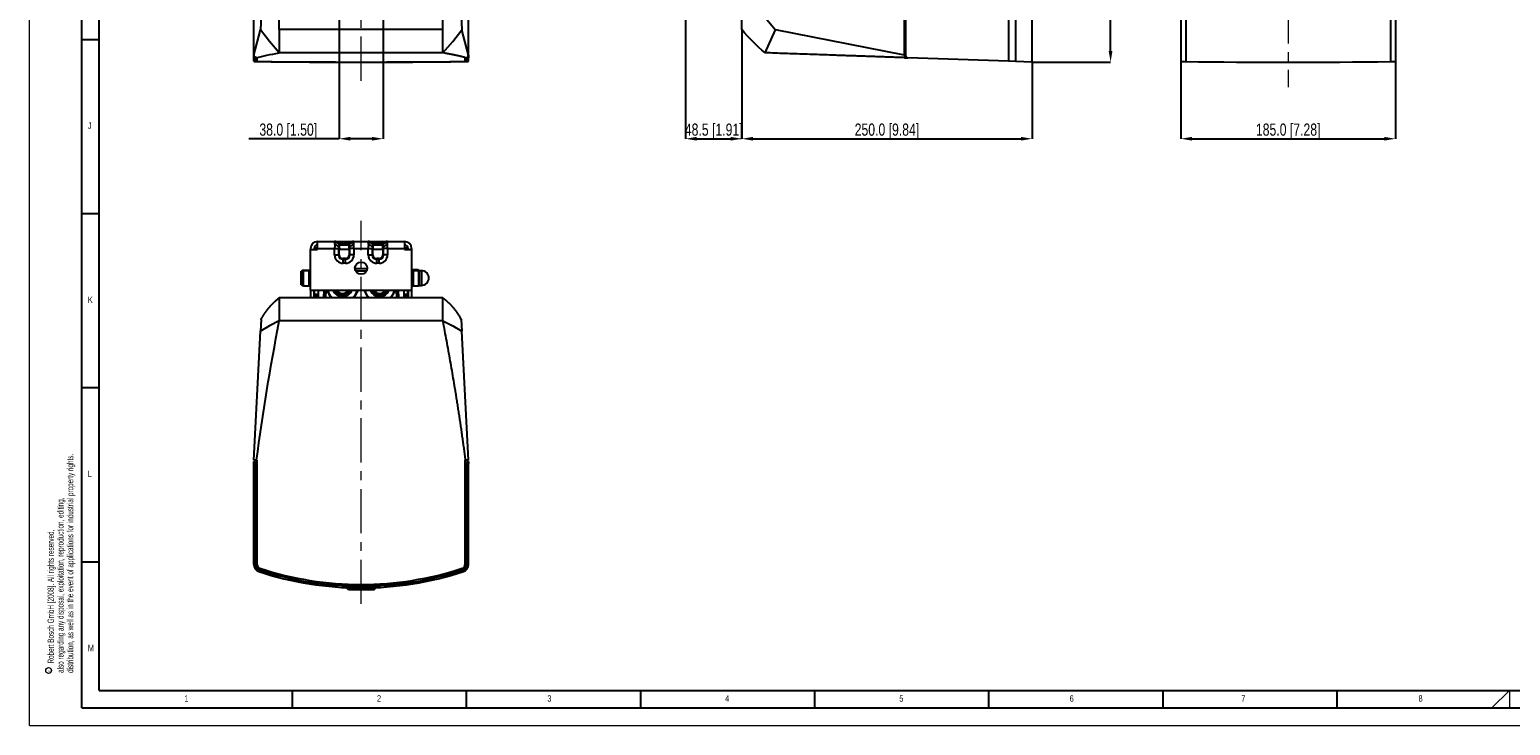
# Model space of a CAD drawing. Header units: millimetres. Extents: x 0 to 1737, y 0 to 594.
# Tile 18 of 45: x 896 to 1321, y 0 to 200. Entities that reach past the tile are written whole.
import ezdxf

# ---------------------------------------------------------------- set-up
doc = ezdxf.new("R2010")
doc.units = ezdxf.units.MM
doc.header["$PDSIZE"] = -1
doc.linetypes.add('CENTERX2', pattern=[20.32, 12.7, -2.54, 2.54, -2.54])
doc.layers.add('FORMAT', color=7, linetype='Continuous')
doc.layers.add('SLD-0', color=7, linetype='Continuous')
doc.styles.add('SLDTEXTSTYLE0', font='TXT', dxfattribs={"width": 0.75})
doc.styles.add('SLDTEXTSTYLE1', font='TXT', dxfattribs={"width": 0.605})
doc.dimstyles.new('SLDDIMSTYLE1', dxfattribs={"dimtxt": 3.5, "dimasz": 3.2, "dimexe": 0, "dimexo": 0.0625, "dimgap": 0.875, "dimtad": 1, "dimdec": 1, "dimlfac": 3, "dimrnd": 1e-09, "dimzin": 4, "dimdsep": 46, "dimtxsty": 'SLDTEXTSTYLE0', "dimsah": 1, "dimcen": 0.09, "dimadec": 0, "dimazin": 1, "dimtfac": 1, "dimtdec": 1, "dimtofl": 0, "dimtmove": 0, "dimatfit": 3, "dimfxl": 1, "dimfrac": 2, "dimtolj": 1, "dimtzin": 12, "dimarcsym": 0})
doc.dimstyles.new('SLDDIMSTYLE2', dxfattribs={"dimtxt": 3.5, "dimasz": 3.2, "dimexe": 0, "dimexo": 0.0625, "dimgap": 0.875, "dimtad": 1, "dimdec": 1, "dimlfac": 3, "dimrnd": 1e-09, "dimzin": 12, "dimdsep": 46, "dimtxsty": 'SLDTEXTSTYLE0', "dimsah": 1, "dimcen": 0.09, "dimadec": 0, "dimazin": 3, "dimtfac": 1, "dimtdec": 1, "dimtmove": 0, "dimatfit": 0, "dimfxl": 1, "dimfrac": 2, "dimtolj": 1, "dimtzin": 12, "dimarcsym": 0})

# ---------------------------------------------------------------- blocks, each defined once
blk = doc.blocks.new('SW_NOTE_0_3')
at = {"color": 0, "linetype": 'Continuous', "lineweight": 0}
blk.add_circle((-1.05, 0.4), 0.835, dxfattribs=at)
at = {"color": 0, "linetype": 'Continuous', "lineweight": 0, "insert": (-1.29, 0), "char_height": 1, "attachment_point": 1, "rotation": 90, "style": 'SLDTEXTSTYLE1'}
blk.add_mtext('c', dxfattribs=at)
blk = doc.blocks.new('*D105')
at = {"layer": 'Defpoints', "color": 0, "transparency": 16777216}
for p in [(1226.62, 190.73), (1288.29, 190.73), (1288.29, 168.49)]:
    blk.add_point(p, dxfattribs=at)
at = {"layer": 'SLD-0', "color": 0, "lineweight": -2, "transparency": 16777216}
for p, q in [((1226.62, 190.67), (1226.62, 168.49)), ((1288.29, 190.67), (1288.29, 168.49)), ((1229.82, 168.49), (1285.09, 168.49))]:
    blk.add_line(p, q, dxfattribs=at)
at = {"layer": 'SLD-0', "color": 0, "transparency": 16777216}
for points in [[(1229.82, 169.03), (1229.82, 167.96), (1226.62, 168.49)], [(1285.09, 169.03), (1285.09, 167.96), (1288.29, 168.49)]]:
    blk.add_solid(points, dxfattribs=at)
at = {"layer": 'SLD-0', "color": 0, "transparency": 16777216, "insert": (1257.46, 172.87), "char_height": 3.5, "attachment_point": 2, "style": 'SLDTEXTSTYLE0'}
blk.add_mtext('\\A1;185.0 [7.28]', dxfattribs=at)
blk = doc.blocks.new('*D108')
at = {"layer": 'Defpoints', "color": 0, "transparency": 16777216}
for p in [(1084.4, 208.89), (1100.56, 199.84), (1100.56, 168.49)]:
    blk.add_point(p, dxfattribs=at)
at = {"layer": 'SLD-0', "color": 0, "lineweight": -2, "transparency": 16777216}
for p, q in [((1084.4, 208.83), (1084.4, 168.49)), ((1100.56, 199.78), (1100.56, 168.49)), ((1087.6, 168.49), (1097.36, 168.49))]:
    blk.add_line(p, q, dxfattribs=at)
at = {"layer": 'SLD-0', "color": 0, "transparency": 16777216}
for points in [[(1087.6, 169.03), (1087.6, 167.96), (1084.4, 168.49)], [(1097.36, 169.03), (1097.36, 167.96), (1100.56, 168.49)]]:
    blk.add_solid(points, dxfattribs=at)
at = {"layer": 'SLD-0', "color": 0, "transparency": 16777216, "insert": (1092.48, 172.87), "char_height": 3.5, "attachment_point": 2, "style": 'SLDTEXTSTYLE0'}
blk.add_mtext('\\A1;48.5 [1.91]', dxfattribs=at)
blk = doc.blocks.new('*D109')
at = {"layer": 'Defpoints', "color": 0, "transparency": 16777216}
for p in [(1100.56, 199.84), (1183.89, 190.49), (1183.89, 168.49)]:
    blk.add_point(p, dxfattribs=at)
at = {"layer": 'SLD-0', "color": 0, "lineweight": -2, "transparency": 16777216}
for p, q in [((1100.56, 199.78), (1100.56, 168.49)), ((1183.89, 190.43), (1183.89, 168.49)), ((1103.76, 168.49), (1180.69, 168.49))]:
    blk.add_line(p, q, dxfattribs=at)
at = {"layer": 'SLD-0', "color": 0, "transparency": 16777216}
for points in [[(1103.76, 169.03), (1103.76, 167.96), (1100.56, 168.49)], [(1180.69, 169.03), (1180.69, 167.96), (1183.89, 168.49)]]:
    blk.add_solid(points, dxfattribs=at)
at = {"layer": 'SLD-0', "color": 0, "transparency": 16777216, "insert": (1142.23, 172.87), "char_height": 3.5, "attachment_point": 2, "style": 'SLDTEXTSTYLE0'}
blk.add_mtext('\\A1;250.0 [9.84]', dxfattribs=at)
blk = doc.blocks.new('*D112')
at = {"layer": 'Defpoints', "color": 0, "transparency": 16777216}
for p in [(1183.89, 507.16), (1206.45, 507.16), (1183.89, 190.49)]:
    blk.add_point(p, dxfattribs=at)
at = {"layer": 'SLD-0', "color": 0, "lineweight": -2, "transparency": 16777216}
for p, q in [((1183.96, 507.16), (1206.45, 507.16)), ((1206.45, 193.69), (1206.45, 503.96)), ((1183.96, 190.49), (1206.45, 190.49))]:
    blk.add_line(p, q, dxfattribs=at)
at = {"layer": 'SLD-0', "color": 0, "transparency": 16777216}
for points in [[(1205.91, 503.96), (1206.98, 503.96), (1206.45, 507.16)], [(1205.91, 193.69), (1206.98, 193.69), (1206.45, 190.49)]]:
    blk.add_solid(points, dxfattribs=at)
at = {"layer": 'SLD-0', "color": 0, "transparency": 16777216, "insert": (1202.07, 348.83), "char_height": 3.5, "attachment_point": 2, "rotation": 90, "style": 'SLDTEXTSTYLE0'}
blk.add_mtext('\\A1;950.0 [37.40]', dxfattribs=at)
blk = doc.blocks.new('*D91')
at = {"layer": 'Defpoints', "color": 0, "transparency": 16777216}
for p in [(984.88, 214.3), (997.54, 214.23), (997.54, 168.49)]:
    blk.add_point(p, dxfattribs=at)
at = {"layer": 'SLD-0', "color": 0, "lineweight": -2, "transparency": 16777216}
for p, q in [((984.88, 214.24), (984.88, 168.49)), ((997.54, 214.16), (997.54, 168.49)), ((984.88, 168.49), (958.93, 168.49)), ((994.34, 168.49), (988.08, 168.49))]:
    blk.add_line(p, q, dxfattribs=at)
at = {"layer": 'SLD-0', "color": 0, "transparency": 16777216}
for points in [[(988.08, 169.03), (988.08, 167.96), (984.88, 168.49)], [(994.34, 169.03), (994.34, 167.96), (997.54, 168.49)]]:
    blk.add_solid(points, dxfattribs=at)
at = {"layer": 'SLD-0', "color": 0, "transparency": 16777216, "insert": (970.3, 172.87), "char_height": 3.5, "attachment_point": 2, "style": 'SLDTEXTSTYLE0'}
blk.add_mtext('\\A1;38.0 [1.50]', dxfattribs=at)

msp = doc.modelspace()

# ---------------------------------------------------------------- linework, layer by layer
at = {"color": 7, "linetype": 'Continuous', "lineweight": 18}
for p, q in [((896.019904, 0.00001), (896.019904, 594.00001)), ((1315.986709, 5.00001), (1321.019899, 10.00001)), ((1321.019899, 10.00001), (1321.019899, 5.00001)), ((896.019904, 0.00001), (1737.019904, 0.00001))]:
    msp.add_line(p, q, dxfattribs=at)
at = {"color": 7, "linetype": 'Continuous', "lineweight": 25}
for p, q in [((1177.166401, 506.926668), (1177.166401, 190.729911)), ((1179.17664, 506.996867), (1179.17664, 190.659711)), ((1226.623641, 506.926668), (1226.623641, 190.729911)), ((1228.077576, 506.996867), (1228.077576, 190.659711)), ((1286.836374, 506.996867), (1286.836374, 190.659711)), ((1288.290308, 506.926668), (1288.290308, 190.729911)), ((960.37815, 192.517051), (960.37815, 505.139528)), ((1022.044817, 192.517051), (1022.044817, 505.139528)), ((1147.227958, 192.517051), (1147.227958, 505.139528)), ((1147.561292, 505.249042), (1147.561292, 192.407536)), ((967.711483, 199.838881), (967.711483, 497.817697)), ((1014.711483, 199.838881), (1014.711483, 497.817697)), ((1100.561292, 199.838881), (1100.561292, 497.817697)), ((1183.894625, 190.494956), (1183.894625, 215.694956)), ((962.498242, 203.854727), (962.319472, 199.783914)), ((1019.924724, 203.854727), (1020.103494, 199.783914)), ((1106.774191, 203.854727), (1110.185327, 199.783914)), ((960.37815, 192.517051), (962.319472, 199.783914)), ((1014.711483, 199.838881), (967.711483, 199.838881)), ((1022.044817, 192.517051), (1020.103494, 199.783914)), ((1107.227958, 193.172215), (1110.185327, 199.783914)), ((1147.227958, 192.517051), (1110.185327, 199.783914)), ((960.37815, 192.517051), (960.37815, 192.407536)), ((960.37815, 191.741276), (960.37815, 192.407536)), ((960.87815, 191.741276), (960.37815, 191.741276)), ((960.37815, 190.729911), (960.37815, 191.741276)), ((960.87815, 191.824748), (960.87815, 191.741276)), ((960.87815, 191.741276), (960.87815, 190.729911)), ((961.37815, 191.775384), (961.17815, 191.775384)), ((961.37815, 190.728992), (961.37815, 191.775384)), ((1014.711483, 193.172215), (967.711483, 193.172215)), ((1021.044817, 191.775384), (1021.044817, 190.728992)), ((1021.244817, 191.775384), (1021.044817, 191.775384)), ((1021.544817, 191.741276), (1021.544817, 191.828029)), ((1022.044817, 191.741276), (1021.544817, 191.741276)), ((1021.544817, 190.729911), (1021.544817, 191.741276)), ((1022.044817, 192.517051), (1022.044817, 192.407536)), ((1022.044817, 192.407536), (1022.044817, 191.741276)), ((1022.044817, 190.729911), (1022.044817, 191.741276)), ((1147.561292, 193.431426), (1147.227958, 193.443067)), ((1147.227958, 192.517051), (1147.227958, 191.775384)), ((1147.227958, 191.775384), (1148.204692, 191.741276)), ((1177.166401, 190.729911), (1148.204692, 191.741276)), ((961.988635, 190.694233), (961.988635, 190.676294)), ((1020.434331, 190.694233), (1020.434331, 190.676294)), ((1179.17664, 190.659711), (1177.166401, 190.729911)), ((1183.894625, 190.494956), (1179.17664, 190.659711)), ((976.711483, 136.981257), (976.711483, 136.647923)), ((976.711483, 124.981257), (976.711483, 136.647923)), ((976.711483, 136.647923), (978.711483, 136.647923)), ((977.711483, 136.981257), (977.711483, 136.647923)), ((977.87815, 137.149723), (978.711483, 137.149723)), ((977.87815, 136.661568), (977.87815, 137.149723)), ((977.87815, 136.661568), (977.87815, 136.647923)), ((978.711483, 136.661568), (977.87815, 136.661568)), ((978.711483, 136.981257), (978.711483, 138.981257)), ((978.711483, 138.981257), (983.608349, 138.981257)), ((978.711483, 136.981257), (978.711483, 136.647923)), ((978.711483, 136.981257), (983.608349, 136.981257)), ((983.677258, 138.623198), (983.608349, 138.981257)), ((983.608349, 138.981257), (986.044817, 138.981257)), ((983.608349, 135.147923), (983.608349, 136.981257)), ((983.608349, 136.981257), (984.76305, 136.981257)), ((984.76305, 138.31459), (984.831958, 138.195237)), ((986.044817, 138.31459), (984.76305, 138.31459)), ((984.76305, 136.981257), (984.76305, 135.147923)), ((984.831958, 138.195237), (984.996449, 137.910331)), ((984.996449, 137.076998), (984.831958, 137.361904)), ((984.9555, 137.981257), (987.8008, 137.981257)), ((984.9555, 135.147923), (984.9555, 136.647923)), ((987.8008, 136.647923), (984.9555, 136.647923)), ((986.044817, 138.31459), (986.044817, 138.981257)), ((986.044817, 138.981257), (986.711483, 138.981257)), ((986.044817, 137.981257), (986.044817, 138.31459)), ((986.711483, 138.31459), (986.044817, 138.31459)), ((986.711483, 138.31459), (986.711483, 138.981257)), ((986.711483, 138.981257), (989.14795, 138.981257)), ((987.99325, 138.31459), (986.711483, 138.31459)), ((986.711483, 137.981257), (986.711483, 138.31459)), ((987.759851, 137.910331), (987.924341, 138.195237)), ((987.924341, 137.361904), (987.759851, 137.076998)), ((987.8008, 136.647923), (987.8008, 135.147923)), ((987.924341, 138.195237), (987.99325, 138.31459)), ((989.14795, 136.981257), (987.99325, 136.981257)), ((987.99325, 135.147923), (987.99325, 136.981257)), ((989.14795, 138.981257), (989.079042, 138.623198)), ((989.14795, 138.981257), (993.275016, 138.981257)), ((989.14795, 136.981257), (989.14795, 135.147923)), ((989.14795, 136.981257), (993.275016, 136.981257)), ((993.343925, 138.623198), (993.275016, 138.981257)), ((993.275016, 138.981257), (995.711483, 138.981257)), ((993.275016, 135.147923), (993.275016, 136.981257)), ((993.275016, 136.981257), (994.429717, 136.981257)), ((994.429717, 138.31459), (994.498625, 138.195237)), ((995.711483, 138.31459), (994.429717, 138.31459)), ((994.429717, 136.981257), (994.429717, 135.147923)), ((994.498625, 138.195237), (994.663116, 137.910331)), ((994.663116, 137.076998), (994.498625, 137.361904)), ((994.622167, 137.981257), (997.467466, 137.981257)), ((994.622167, 135.147923), (994.622167, 136.647923)), ((997.467466, 136.647923), (994.622167, 136.647923)), ((995.711483, 138.31459), (995.711483, 138.981257)), ((995.711483, 138.981257), (996.37815, 138.981257)), ((995.711483, 137.981257), (995.711483, 138.31459)), ((996.37815, 138.31459), (995.711483, 138.31459)), ((996.37815, 138.31459), (996.37815, 138.981257)), ((996.37815, 138.981257), (998.814617, 138.981257)), ((996.37815, 137.981257), (996.37815, 138.31459)), ((997.659916, 138.31459), (996.37815, 138.31459)), ((997.426517, 137.910331), (997.591008, 138.195237)), ((997.591008, 137.361904), (997.426517, 137.076998)), ((997.467466, 136.647923), (997.467466, 135.147923)), ((997.591008, 138.195237), (997.659916, 138.31459)), ((998.814617, 136.981257), (997.659916, 136.981257)), ((997.659916, 135.147923), (997.659916, 136.981257)), ((998.814617, 138.981257), (998.745708, 138.623198)), ((998.814617, 138.981257), (1003.711483, 138.981257)), ((998.814617, 136.981257), (998.814617, 135.147923)), ((998.814617, 136.981257), (1003.711483, 136.981257)), ((1003.711483, 138.981257), (1003.711483, 136.981257)), ((1003.711483, 137.149723), (1004.544817, 137.149723)), ((1003.711483, 136.981257), (1003.711483, 136.647923)), ((1004.544817, 136.661568), (1003.711483, 136.661568)), ((1003.711483, 136.647923), (1005.711483, 136.647923)), ((1004.544817, 137.149723), (1004.544817, 136.661568)), ((1004.544817, 136.647923), (1004.544817, 136.661568)), ((1004.711483, 136.981257), (1004.711483, 136.647923)), ((1005.711483, 136.981257), (1005.711483, 136.647923)), ((1005.711483, 136.647923), (1005.711483, 124.981257)), ((983.608349, 135.147923), (984.76305, 135.147923)), ((984.9555, 135.147923), (984.76305, 135.147923)), ((986.044817, 134.058607), (986.044817, 133.866157)), ((986.711483, 134.058607), (986.044817, 134.058607)), ((986.044817, 132.711456), (986.044817, 133.866157)), ((986.044817, 133.866157), (986.711483, 133.866157)), ((986.711483, 132.711456), (986.044817, 132.711456)), ((986.711483, 134.058607), (986.711483, 133.866157)), ((986.711483, 132.711456), (986.711483, 133.866157)), ((987.8008, 135.147923), (987.99325, 135.147923)), ((989.14795, 135.147923), (987.99325, 135.147923)), ((993.275016, 135.147923), (994.429717, 135.147923)), ((994.622167, 135.147923), (994.429717, 135.147923)), ((995.711483, 134.058607), (995.711483, 133.866157)), ((996.37815, 134.058607), (995.711483, 134.058607)), ((995.711483, 132.711456), (995.711483, 133.866157)), ((995.711483, 133.866157), (996.37815, 133.866157)), ((996.37815, 132.711456), (995.711483, 132.711456)), ((996.37815, 134.058607), (996.37815, 133.866157)), ((996.37815, 132.711456), (996.37815, 133.866157)), ((997.467466, 135.147923), (997.659916, 135.147923)), ((998.814617, 135.147923), (997.659916, 135.147923)), ((974.261483, 130.647923), (974.044817, 130.431257)), ((974.044817, 126.531257), (974.044817, 130.431257)), ((976.60315, 130.647923), (974.261483, 130.647923)), ((974.261483, 130.647923), (974.261483, 126.31459)), ((974.701017, 130.583057), (974.544817, 130.426857)), ((974.544817, 126.774452), (974.544817, 130.426857)), ((976.29815, 130.583057), (974.701017, 130.583057)), ((974.701017, 126.646885), (974.701017, 130.583057)), ((976.37815, 130.503057), (976.29815, 130.583057)), ((976.29815, 126.646885), (976.29815, 130.583057)), ((976.37815, 126.71222), (976.37815, 130.503057)), ((976.615217, 129.68199), (976.585583, 129.68199)), ((976.585583, 127.382781), (976.585583, 129.68199)), ((976.711483, 130.53959), (976.60315, 130.647923)), ((976.60315, 129.68199), (976.60315, 130.647923)), ((976.711483, 129.737569), (976.615217, 129.68199)), ((976.615217, 127.382781), (976.615217, 129.68199)), ((992.713394, 130.41639), (989.709572, 130.41639)), ((1005.754448, 130.690888), (1005.711483, 130.647923)), ((1005.711483, 129.91175), (1005.741775, 129.756789)), ((1005.80775, 129.68199), (1005.711483, 129.737569)), ((1005.837383, 129.68199), (1005.80775, 129.68199)), ((1005.80775, 129.68199), (1005.80775, 129.588331)), ((1005.80775, 129.588331), (1005.80775, 127.15079)), ((1005.837383, 129.68199), (1005.837383, 129.588331)), ((1005.837383, 129.588331), (1005.837383, 127.15079)), ((1006.124817, 130.583057), (1006.044817, 130.503057)), ((1006.044817, 130.503057), (1006.044817, 130.348636)), ((1006.044817, 130.348636), (1006.044817, 126.329723)), ((1007.542965, 130.851277), (1006.046668, 130.851277)), ((1007.72195, 130.583057), (1006.124817, 130.583057)), ((1006.124817, 130.583057), (1006.124817, 130.422715)), ((1006.124817, 130.422715), (1006.124817, 126.249723)), ((1007.542965, 130.851277), (1007.712576, 130.543289)), ((1007.87815, 130.426857), (1007.72195, 130.583057)), ((1007.72195, 130.583057), (1007.72195, 130.422715)), ((1007.72195, 130.422715), (1007.72195, 126.249723)), ((1007.87815, 130.647923), (1007.835185, 130.690888)), ((1007.87815, 130.647923), (1007.87815, 130.426857)), ((1008.544817, 130.584985), (1007.87815, 130.584985)), ((1007.87815, 130.426857), (1007.87815, 130.278075)), ((1007.87815, 130.278075), (1007.87815, 126.405923)), ((1008.544817, 130.584985), (1008.544817, 126.377528)), ((974.044817, 126.531257), (974.261483, 126.31459)), ((974.261483, 126.31459), (974.63615, 126.31459)), ((974.544817, 126.405923), (974.544817, 126.774452)), ((974.544817, 126.405923), (974.701017, 126.249723)), ((974.701017, 126.249723), (974.701017, 126.646885)), ((974.701017, 126.249723), (976.29815, 126.249723)), ((976.29815, 126.249723), (976.29815, 126.646885)), ((976.29815, 126.249723), (976.37815, 126.329723)), ((976.363017, 126.31459), (976.60315, 126.31459)), ((976.37815, 126.329723), (976.37815, 126.71222)), ((976.585583, 127.15079), (976.585583, 127.382781)), ((976.585583, 127.15079), (976.615217, 127.15079)), ((976.60315, 126.31459), (976.60315, 127.15079)), ((976.60315, 126.31459), (976.711483, 126.422923)), ((976.615217, 127.15079), (976.615217, 127.382781)), ((976.615217, 127.15079), (976.711483, 127.09521)), ((976.711483, 124.981257), (1005.711483, 124.981257)), ((976.711483, 124.981257), (976.711483, 122.81639)), ((977.711483, 122.81639), (977.711483, 124.981257)), ((977.87815, 123.783225), (977.87815, 124.981257)), ((978.87815, 123.783225), (977.87815, 123.783225)), ((977.87815, 123.278319), (977.87815, 123.783225)), ((978.87815, 124.981257), (978.87815, 123.783225)), ((978.87815, 123.783225), (978.87815, 123.278319)), ((980.473522, 122.81639), (980.586978, 124.981257)), ((981.086293, 124.981257), (980.972837, 122.81639)), ((1001.45013, 122.81639), (1001.336674, 124.981257)), ((1001.835988, 124.981257), (1001.949444, 122.81639)), ((1003.544817, 123.783225), (1003.544817, 124.981257)), ((1004.544817, 123.783225), (1003.544817, 123.783225)), ((1003.544817, 123.278319), (1003.544817, 123.783225)), ((1004.544817, 124.981257), (1004.544817, 123.783225)), ((1004.544817, 123.278319), (1004.544817, 123.783225)), ((1004.711483, 124.981257), (1004.711483, 122.81639)), ((1005.711483, 127.09521), (1005.80775, 127.15079)), ((1005.711483, 126.31459), (1005.754448, 126.271625)), ((1005.711483, 124.981257), (1005.711483, 122.81639)), ((1005.80775, 127.15079), (1005.837383, 127.15079)), ((1005.815567, 127.15079), (1006.046668, 126.602203)), ((1006.044817, 126.329723), (1006.124817, 126.249723)), ((1007.542965, 126.111236), (1006.046668, 126.111236)), ((1006.124817, 126.249723), (1007.72195, 126.249723)), ((1007.732891, 126.198437), (1007.542965, 126.111236)), ((1007.72195, 126.249723), (1007.87815, 126.405923)), ((1007.87815, 126.356719), (1007.801852, 126.273581)), ((1007.835185, 126.271625), (1007.87815, 126.31459)), ((1007.87815, 126.405923), (1007.87815, 126.356719)), ((1007.87815, 126.377528), (1008.544817, 126.377528)), ((1007.87815, 126.356719), (1007.87815, 126.31459)), ((1014.711483, 122.81639), (967.711483, 122.81639)), ((977.87815, 123.278319), (978.87815, 123.278319)), ((977.87815, 122.81639), (977.87815, 123.278319)), ((978.87815, 123.278319), (978.87815, 122.81639)), ((1003.544817, 123.278319), (1004.544817, 123.278319)), ((1003.544817, 122.81639), (1003.544817, 123.278319)), ((1004.544817, 123.278319), (1004.544817, 122.81639)), ((962.498242, 116.603491), (962.319472, 113.192354)), ((1014.711483, 116.149723), (967.711483, 116.149723)), ((1019.924724, 116.603491), (1020.103494, 113.192354)), ((960.37815, 76.149723), (962.319472, 113.192354)), ((1022.044817, 76.149723), (1020.103494, 113.192354)), ((960.37815, 75.81639), (960.87815, 75.81639)), ((960.37815, 75.17299), (960.37815, 75.81639)), ((960.37815, 46.211281), (960.37815, 75.17299)), ((960.87815, 75.17299), (960.37815, 75.17299)), ((960.87815, 75.81639), (960.87815, 75.17299)), ((960.87815, 75.17299), (960.87815, 46.211281)), ((961.37815, 76.149723), (961.17815, 76.149723)), ((961.37815, 46.184965), (961.37815, 76.149723)), ((1021.044817, 76.149723), (1021.044817, 46.184965)), ((1021.244817, 76.149723), (1021.044817, 76.149723)), ((1022.044817, 76.149723), (1021.244817, 76.149723)), ((1021.544817, 75.81639), (1022.044817, 75.81639)), ((1021.544817, 75.17299), (1021.544817, 75.81639)), ((1021.544817, 46.211281), (1021.544817, 75.17299)), ((1022.044817, 75.17299), (1021.544817, 75.17299)), ((1022.044817, 75.81639), (1022.044817, 75.17299)), ((1022.044817, 46.211281), (1022.044817, 75.17299)), ((987.044817, 39.575613), (987.044817, 39.475514)), ((987.56922, 38.932478), (987.044817, 39.475514)), ((994.853746, 38.932478), (987.56922, 38.932478)), ((994.853746, 38.932478), (995.37815, 39.475514)), ((995.37815, 39.575613), (995.37815, 39.475514))]:
    msp.add_line(p, q, dxfattribs=at)
at = {"color": 7, "linetype": 'Continuous', "lineweight": 25, "flags": 128}
for points in [[(967.711483, 193.172215), (964.87098, 196.379869), (962.319472, 199.783914)], [(1014.711483, 193.172215), (1017.551986, 196.379869), (1020.103494, 199.783914)], [(981.532498, 124.981257), (981.720692, 124.427648), (981.981036, 123.899723)], [(989.775264, 123.899723), (990.035608, 124.427648), (990.223801, 124.981257)], [(992.199165, 124.981257), (992.387359, 124.427648), (992.647702, 123.899723)], [(1000.441931, 123.899723), (1000.702274, 124.427648), (1000.890468, 124.981257)], [(967.711483, 116.149723), (964.87098, 114.714961), (962.319472, 113.192354)], [(1014.711483, 116.149723), (1017.551986, 114.714961), (1020.103494, 113.192354)]]:
    msp.add_lwpolyline(points, dxfattribs=at)
at = {"color": 7, "linetype": 'Continuous', "lineweight": 25}
msp.add_circle((991.211483, 131.31459), 1.75, dxfattribs=at)
for centre, radius, start, end in [((1021.244892, 192.577597), 0.802212, 269.99460199, 355.67156864), ((1148.227958, 192.407536), 0.666667, 180, 268), ((978.711483, 136.981257), 2, 90, 180), ((978.711483, 136.981257), 1, 90, 180), ((983.608349, 137.647923), 1.333333, 30, 90), ((983.952888, 137.595132), 1.064373, 34.31972799, 105.00835573), ((983.218035, 136.170318), 2.006146, 36.43904742, 76.76722347), ((988.803412, 137.595132), 1.064373, 74.99164427, 145.68027201), ((989.538264, 136.170318), 2.006146, 103.23277653, 143.56095258), ((989.14795, 137.647923), 1.333333, 90, 150), ((993.275016, 137.647923), 1.333333, 30, 90), ((993.619555, 137.595132), 1.064373, 34.31972799, 105.00835573), ((992.884702, 136.170318), 2.006146, 36.43904742, 76.76722347), ((998.470078, 137.595132), 1.064373, 74.99164427, 145.68027201), ((999.204931, 136.170318), 2.006146, 103.23277653, 143.56095258), ((998.814617, 137.647923), 1.333333, 90, 150), ((1003.711483, 136.981257), 2, 0, 90), ((1003.711483, 136.981257), 1, 0, 90), ((986.044817, 135.147923), 2.436467, 180, 270), ((986.044817, 135.147923), 1.281766, 180, 270), ((986.044817, 135.147923), 1.089316, 180, 270), ((986.711483, 135.147923), 2.436467, 270, 0), ((986.711483, 135.147923), 1.281766, 270, 0), ((986.711483, 135.147923), 1.089316, 270, 0), ((995.711483, 135.147923), 2.436467, 180, 270), ((995.711483, 135.147923), 1.281766, 180, 270), ((995.711483, 135.147923), 1.089316, 180, 270), ((996.37815, 135.147923), 2.436467, 270, 0), ((996.37815, 135.147923), 1.281766, 270, 0), ((996.37815, 135.147923), 1.089316, 270, 0), ((976.585583, 129.889423), 0.207433, 180, 270), ((991.211483, 81.149723), 50, 88.00674956, 91.99325044), ((1005.837383, 129.889423), 0.207433, 270, 0), ((1008.544817, 128.417377), 2.167608, 1.68874932, 90), ((1008.544817, 128.545136), 2.167608, 270, 358.31125068), ((976.585583, 126.943357), 0.207433, 90, 180), ((985.87815, 126.149723), 4.416667, 195.34071989, 229.00064635), ((985.87815, 126.149723), 4.5, 210, 227.7945536), ((985.87815, 126.149723), 3, 202.92270032, 337.07729968), ((985.87815, 126.149723), 2.642857, 206.23938503, 333.76061497), ((985.87815, 126.149723), 2.333333, 210.05105044, 329.94894956), ((985.87815, 126.149723), 2.1, 213.80807316, 326.19192684), ((985.87815, 126.149723), 4.416667, 310.99935365, 344.65928011), ((985.87815, 126.149723), 4.5, 312.2054464, 330), ((996.544817, 126.149723), 4.416667, 195.34071989, 229.00064635), ((996.544817, 126.149723), 4.5, 210, 227.7945536), ((996.544817, 126.149723), 3, 202.92270032, 337.07729968), ((996.544817, 126.149723), 2.642857, 206.23938503, 333.76061497), ((996.544817, 126.149723), 2.333333, 210.05105044, 329.94894956), ((996.544817, 126.149723), 2.1, 213.80807316, 326.19192684), ((996.544817, 126.149723), 4.416667, 310.99935365, 344.65928011), ((996.544817, 126.149723), 4.5, 312.2054464, 330), ((1005.837383, 126.943357), 0.207433, 0, 90), ((962.494817, 46.211281), 2.116667, 180, 251.75373213), ((962.494817, 46.211281), 1.616667, 180, 251.75373213), ((962.494817, 46.184965), 1.116667, 180, 251.85611939), ((991.211483, 133.31639), 93.833333, 251.75373213, 288.24626787), ((991.211483, 133.31639), 93.333333, 251.75373213, 288.24626787), ((991.211483, 133.81639), 93.333333, 251.85611939, 288.14388061), ((1019.92815, 46.184965), 1.116667, 288.14388061, 0), ((1019.92815, 46.211281), 1.616667, 288.24626787, 0), ((1019.92815, 46.211281), 2.116667, 288.24626787, 0), ((991.211483, 133.31639), 93.933333, 267.45765679, 272.54234321)]:
    msp.add_arc(centre, radius, start, end, dxfattribs=at)
for centre, major_axis, ratio, start_param, end_param in [((962.494817, 190.729911), (2.116667, 0), 0.0349207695, 3.1415926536, 4.3939315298), ((962.494817, 190.729911), (1.616667, 0), 0.0349207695, 3.1415926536, 4.3939315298), ((962.494817, 190.728992), (1.116667, 0), 0.0349207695, 3.1415926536, 4.3957185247), ((991.211483, 193.771688), (93.833333, 0), 0.0349207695, 4.3939315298, 5.030846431), ((991.211483, 193.771688), (93.333333, 0), 0.0349207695, 4.3939315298, 5.030846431), ((991.211483, 193.789148), (93.333333, 0), 0.0349207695, 4.3957185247, 5.0290594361), ((1019.92815, 190.728992), (1.116667, 0), 0.0349207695, 5.0290594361, 6.2831853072), ((1019.92815, 190.729911), (1.616667, 0), 0.0349207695, 5.030846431, 6.2831853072), ((1019.92815, 190.729911), (2.116667, 0), 0.0349207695, 5.030846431, 6.2831853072), ((1228.740308, 190.729911), (2.116667, 0), 0.0349207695, 3.1415926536, 4.3939315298), ((1257.456975, 193.771688), (93.833333, 0), 0.0349207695, 4.3939315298, 5.030846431), ((1286.173641, 190.729911), (2.116667, 0), 0.0349207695, 5.030846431, 6.2831853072), ((983.99325, 136.981257), (0, 2), 0.1924500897, 0.9631087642, 1.5707963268), ((985.14795, 136.981257), (0, 0.666667), 0.5773502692, 0.9631087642, 1.5707963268), ((985.7253, 136.647923), (0, 1.333333), 0.5773502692, 1.2431602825, 1.5707963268), ((987.030999, 136.647923), (0, 1.333333), 0.5773502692, 4.7123889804, 5.0400250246), ((987.608349, 136.981257), (0, 0.666667), 0.5773502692, 4.7123889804, 5.320076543), ((988.76305, 136.981257), (0, 2), 0.1924500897, 4.7123889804, 5.320076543), ((993.659916, 136.981257), (0, 2), 0.1924500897, 0.9631087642, 1.5707963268), ((994.814617, 136.981257), (0, 0.666667), 0.5773502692, 0.9631087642, 1.5707963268), ((995.391967, 136.647923), (0, 1.333333), 0.5773502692, 1.2431602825, 1.5707963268), ((996.697666, 136.647923), (0, 1.333333), 0.5773502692, 4.7123889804, 5.0400250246), ((997.275016, 136.981257), (0, 0.666667), 0.5773502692, 4.7123889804, 5.320076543), ((998.429717, 136.981257), (0, 2), 0.1924500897, 4.7123889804, 5.320076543)]:
    msp.add_ellipse(centre, major_axis=major_axis, ratio=ratio, start_param=start_param, end_param=end_param, dxfattribs=at)
for points in [[(967.711483, 199.838881), (967.711483, 197.447976), (967.711483, 195.216753), (967.711483, 193.172215)], [(1014.711483, 193.172215), (1014.711483, 195.216753), (1014.711483, 197.447976), (1014.711483, 199.838881)], [(1107.227958, 193.172215), (1104.837053, 195.216753), (1102.60583, 197.447976), (1100.561292, 199.838881)], [(961.17815, 191.775384), (961.078181, 191.775384), (960.878161, 191.812842), (960.620096, 191.975728), (960.438153, 192.220755), (960.385704, 192.417368), (960.37815, 192.517051)], [(961.17815, 191.775384), (962.954483, 192.244504), (965.121122, 192.707732), (967.711483, 193.172215)], [(967.711483, 122.81639), (967.711483, 120.771852), (967.711483, 118.540628), (967.711483, 116.149723)], [(1014.711483, 116.149723), (1014.711483, 118.540628), (1014.711483, 120.771852), (1014.711483, 122.81639)], [(961.17815, 76.149723), (962.954483, 89.583553), (965.121122, 102.84869), (967.711483, 116.149723)], [(961.17815, 76.149723), (961.078181, 76.149723), (960.878161, 76.149723), (960.620096, 76.149723), (960.438153, 76.149723), (960.385704, 76.149723), (960.37815, 76.149723)]]:
    msp.add_open_spline(points, degree=3, dxfattribs=at)
for points, knots in [([(1021.244817, 191.775384), (1021.176165, 191.793421), (1021.038894, 191.829487), (1020.82846, 191.883553), (1020.61477, 191.937578), (1020.397497, 191.991561), (1020.176729, 192.045502), (1019.952441, 192.099402), (1019.724641, 192.15326), (1019.493327, 192.207077), (1019.258499, 192.260852), (1019.020156, 192.314585), (1018.7783, 192.368277), (1018.53293, 192.421927), (1018.21288, 192.490864), (1017.813494, 192.575094), (1017.328817, 192.674616), (1016.831321, 192.77414), (1016.321086, 192.873666), (1015.797812, 192.973193), (1015.262619, 193.072729), (1014.895247, 193.139043), (1014.711483, 193.172215)], [0, 0, 0, 0, 0.0385625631, 0.0771075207, 0.1156350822, 0.1541454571, 0.1926388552, 0.2311154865, 0.2695755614, 0.3080192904, 0.3464468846, 0.3848585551, 0.4232545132, 0.4616349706, 0.5000001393, 0.5712607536, 0.6425750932, 0.7139445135, 0.7853703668, 0.8568540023, 0.9283967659, 1, 1, 1, 1]), ([(1147.227958, 191.775384), (1146.711442, 191.793421), (1145.678645, 191.829487), (1144.130413, 191.883553), (1142.583339, 191.937578), (1141.037467, 191.991561), (1139.492785, 192.045502), (1137.949296, 192.099402), (1136.407, 192.15326), (1134.865896, 192.207077), (1133.325984, 192.260852), (1131.787265, 192.314585), (1130.249738, 192.368277), (1128.713404, 192.421927), (1126.739304, 192.490864), (1124.327255, 192.575094), (1121.477324, 192.674616), (1118.627334, 192.77414), (1115.777269, 192.873666), (1112.927188, 192.973193), (1110.076874, 193.072729), (1108.177864, 193.139043), (1107.227958, 193.172215)], [0, 0, 0, 0, 0.0385625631, 0.0771075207, 0.1156350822, 0.1541454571, 0.1926388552, 0.2311154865, 0.2695755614, 0.3080192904, 0.3464468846, 0.3848585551, 0.4232545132, 0.4616349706, 0.5000001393, 0.5712607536, 0.6425750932, 0.7139445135, 0.7853703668, 0.8568540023, 0.9283967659, 1, 1, 1, 1]), ([(983.677258, 138.123198), (983.67898, 138.136715), (983.692133, 138.239942), (983.70293, 138.422035), (983.685798, 138.556281), (983.677258, 138.623198)], [0, 0, 0, 0, 0.0702625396, 0.5365642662, 1, 1, 1, 1]), ([(984.831958, 138.195237), (984.876705, 138.081427), (984.966208, 137.853781), (984.907168, 137.546718), (984.840881, 137.383829), (984.831958, 137.361904)], [0, 0, 0, 0, 0.4638612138, 0.9278326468, 1, 1, 1, 1]), ([(984.996449, 137.076998), (985.018173, 137.203791), (985.061655, 137.457578), (985.05898, 137.752632), (985.016689, 137.859286), (984.996449, 137.910331)], [0, 0, 0, 0, 0.3423554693, 0.6852519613, 1, 1, 1, 1]), ([(987.759851, 137.910331), (987.738127, 137.853811), (987.694644, 137.740682), (987.69732, 137.43749), (987.73961, 137.193683), (987.759851, 137.076998)], [0, 0, 0, 0, 0.34235546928, 0.68525196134, 1, 1, 1, 1]), ([(987.924341, 137.361904), (987.879595, 137.503348), (987.790091, 137.786269), (987.849131, 138.056549), (987.915419, 138.178783), (987.924341, 138.195237)], [0, 0, 0, 0, 0.4638612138, 0.9278326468, 1, 1, 1, 1]), ([(989.079042, 138.623198), (989.077319, 138.613627), (989.064166, 138.54054), (989.05337, 138.384966), (989.070502, 138.210274), (989.079042, 138.123198)], [0, 0, 0, 0, 0.0702625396, 0.5365642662, 1, 1, 1, 1]), ([(993.343925, 138.123198), (993.345647, 138.136715), (993.3588, 138.239942), (993.369597, 138.422035), (993.352464, 138.556281), (993.343925, 138.623198)], [0, 0, 0, 0, 0.0702625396, 0.5365642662, 1, 1, 1, 1]), ([(994.498625, 138.195237), (994.543372, 138.081427), (994.632875, 137.853781), (994.573835, 137.546718), (994.507548, 137.383829), (994.498625, 137.361904)], [0, 0, 0, 0, 0.4638612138, 0.9278326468, 1, 1, 1, 1]), ([(994.663116, 137.076998), (994.68484, 137.203791), (994.728322, 137.457578), (994.725646, 137.752632), (994.683356, 137.859286), (994.663116, 137.910331)], [0, 0, 0, 0, 0.3423554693, 0.6852519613, 1, 1, 1, 1]), ([(997.426517, 137.910331), (997.404793, 137.853811), (997.361311, 137.740682), (997.363987, 137.43749), (997.406277, 137.193683), (997.426517, 137.076998)], [0, 0, 0, 0, 0.3423554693, 0.6852519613, 1, 1, 1, 1]), ([(997.591008, 137.361904), (997.546261, 137.503348), (997.456758, 137.786269), (997.515798, 138.056549), (997.582085, 138.178783), (997.591008, 138.195237)], [0, 0, 0, 0, 0.4638612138, 0.9278326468, 1, 1, 1, 1]), ([(998.745708, 138.623198), (998.743986, 138.613627), (998.730833, 138.54054), (998.720036, 138.384966), (998.737169, 138.210274), (998.745708, 138.123198)], [0, 0, 0, 0, 0.0702625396, 0.5365642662, 1, 1, 1, 1]), ([(1006.046668, 130.851277), (1005.968372, 130.722636), (1005.809103, 130.460956), (1005.718386, 130.136526), (1005.712692, 129.951098), (1005.711483, 129.91175)], [0, 0, 0, 0, 0.4323834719, 0.8795505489, 1, 1, 1, 1]), ([(1005.793705, 130.688489), (1005.822659, 130.724439), (1005.868406, 130.781239), (1005.998803, 130.832471), (1006.046668, 130.851277)], [0, 0, 0, 0, 0.6329275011, 1, 1, 1, 1]), ([(1007.795883, 130.688478), (1007.766564, 130.724691), (1007.720582, 130.781484), (1007.59021, 130.832713), (1007.542965, 130.851277)], [0, 0, 0, 0, 0.6376135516, 1, 1, 1, 1]), ([(1007.952859, 127.838982), (1007.949093, 127.887704), (1007.940186, 128.00291), (1007.925581, 128.217074), (1007.910547, 128.461132), (1007.895851, 128.704452), (1007.88454, 128.875382), (1007.878746, 128.952811), (1007.87815, 128.960771)], [0, 0, 0, 0, 0.15241295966, 0.36038638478, 0.56490841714, 0.76840626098, 0.97619009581, 1, 1, 1, 1]), ([(981.356612, 124.981257), (981.390432, 124.922679), (981.595705, 124.567135), (981.805666, 124.203471), (981.981036, 123.899723)], [0, 0, 0, 0, 0.1647536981, 1, 1, 1, 1]), ([(981.981036, 123.899723), (982.082865, 123.723349), (982.293293, 123.358877), (982.499882, 123.001055), (982.606498, 122.81639)], [0, 0, 0, 0, 0.4839179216, 1, 1, 1, 1]), ([(989.149801, 122.81639), (989.183967, 122.875566), (989.389584, 123.231706), (989.599897, 123.595978), (989.775264, 123.899723)], [0, 0, 0, 0, 0.1661590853, 1, 1, 1, 1]), ([(989.775264, 123.899723), (989.877095, 124.076099), (990.087172, 124.439963), (990.293416, 124.797188), (990.399688, 124.981257)], [0, 0, 0, 0, 0.4847281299, 1, 1, 1, 1]), ([(992.023279, 124.981257), (992.057098, 124.922679), (992.262372, 124.567135), (992.472333, 124.203471), (992.647702, 123.899723)], [0, 0, 0, 0, 0.1647536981, 1, 1, 1, 1]), ([(992.647702, 123.899723), (992.749532, 123.723349), (992.95996, 123.358877), (993.166548, 123.001055), (993.273165, 122.81639)], [0, 0, 0, 0, 0.48391792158, 1, 1, 1, 1]), ([(999.816468, 122.81639), (999.850633, 122.875566), (1000.056251, 123.231706), (1000.266564, 123.595978), (1000.441931, 123.899723)], [0, 0, 0, 0, 0.16615908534, 1, 1, 1, 1]), ([(1000.441931, 123.899723), (1000.543761, 124.076099), (1000.753839, 124.439963), (1000.960083, 124.797188), (1001.066354, 124.981257)], [0, 0, 0, 0, 0.4847281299, 1, 1, 1, 1]), ([(1006.046668, 126.602203), (1006.000982, 126.583322), (1005.823407, 126.509935), (1005.714496, 126.424779), (1005.711653, 126.360546), (1005.711483, 126.356719)], [0, 0, 0, 0, 0.2457155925, 0.955057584, 1, 1, 1, 1]), ([(1005.711483, 126.356719), (1005.741385, 126.302847), (1005.7889, 126.217244), (1005.976959, 126.139904), (1006.046668, 126.111236)], [0, 0, 0, 0, 0.6293256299, 1, 1, 1, 1]), ([(962.498242, 116.603491), (962.537883, 116.677548), (962.616865, 116.8251), (962.738763, 117.04411), (962.862519, 117.260338), (962.988342, 117.473676), (963.116088, 117.684143), (963.245709, 117.891728), (963.377131, 118.09643), (963.510289, 118.298245), (963.645116, 118.497172), (963.781547, 118.693213), (963.919515, 118.886367), (964.058956, 119.076639), (964.199807, 119.26403), (964.342004, 119.448547), (964.485486, 119.630195), (964.630189, 119.80898), (964.82702, 120.046383), (965.078918, 120.339375), (965.3899, 120.684007), (965.706655, 121.018656), (966.028825, 121.343301), (966.356072, 121.657922), (966.688002, 121.962564), (967.024465, 122.257067), (967.364424, 122.542087), (967.59625, 122.725314), (967.711483, 122.81639)], [0, 0, 0, 0, 0.03183198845, 0.06342288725, 0.0947730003, 0.12588263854, 0.1567521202, 0.18738177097, 0.21777192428, 0.24792292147, 0.27783511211, 0.30750885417, 0.33694451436, 0.36614246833, 0.39510310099, 0.4238268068, 0.45231399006, 0.48056506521, 0.50858045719, 0.56572762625, 0.62222866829, 0.67808759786, 0.73330856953, 0.78789588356, 0.8418539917, 0.8951875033, 0.94790119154, 1, 1, 1, 1]), ([(1014.711483, 122.81639), (1014.776314, 122.765453), (1014.906406, 122.663243), (1015.09913, 122.506712), (1015.290838, 122.347187), (1015.48125, 122.184465), (1015.670369, 122.018593), (1015.858117, 121.849553), (1016.04444, 121.677348), (1016.229276, 121.501973), (1016.412564, 121.323429), (1016.594242, 121.141716), (1016.774249, 120.956836), (1016.952521, 120.76879), (1017.128995, 120.577584), (1017.303608, 120.383221), (1017.476296, 120.185708), (1017.683514, 119.942123), (1017.923523, 119.649504), (1018.193739, 119.304559), (1018.459201, 118.94936), (1018.719485, 118.583878), (1018.974139, 118.208091), (1019.222785, 117.822023), (1019.464718, 117.425592), (1019.700444, 117.019189), (1019.849605, 116.742722), (1019.924724, 116.603491)], [0, 0, 0, 0, 0.0292304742, 0.0586548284, 0.0882739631, 0.1180887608, 0.1481000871, 0.1783087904, 0.2087157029, 0.2393216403, 0.2701274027, 0.3011337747, 0.3323415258, 0.3637514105, 0.395364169, 0.4271805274, 0.4592011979, 0.4914268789, 0.5445415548, 0.5984985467, 0.653300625, 0.7089504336, 0.7654504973, 0.8228032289, 0.8810109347, 0.9400758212, 1, 1, 1, 1]), ([(1021.244817, 76.149723), (1021.176165, 76.66624), (1021.038894, 77.699037), (1020.82846, 79.247269), (1020.61477, 80.794342), (1020.397497, 82.340214), (1020.176729, 83.884896), (1019.952441, 85.428385), (1019.724641, 86.970682), (1019.493327, 88.511786), (1019.258499, 90.051697), (1019.020156, 91.590416), (1018.7783, 93.127943), (1018.53293, 94.664277), (1018.21288, 96.638378), (1017.813494, 99.050427), (1017.328817, 101.900358), (1016.831321, 104.750348), (1016.321086, 107.600412), (1015.797812, 110.450493), (1015.262619, 113.300808), (1014.895247, 115.199817), (1014.711483, 116.149723)], [0, 0, 0, 0, 0.0385625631, 0.0771075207, 0.1156350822, 0.1541454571, 0.1926388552, 0.2311154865, 0.2695755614, 0.3080192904, 0.3464468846, 0.3848585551, 0.4232545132, 0.4616349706, 0.5000001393, 0.5712607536, 0.6425750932, 0.7139445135, 0.7853703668, 0.8568540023, 0.9283967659, 1, 1, 1, 1])]:
    msp.add_open_spline(points, degree=3, knots=knots, dxfattribs=at)
at = {"layer": 'FORMAT'}
for p, q in [((911.019904, 5.00001), (911.019904, 589.00001)), ((916.019904, 10.00001), (916.019904, 584.00001)), ((911.019904, 197.00001), (916.019904, 197.00001)), ((911.019904, 147.00001), (916.019904, 147.00001)), ((911.019904, 97.00001), (916.019904, 97.00001)), ((911.019904, 47.00001), (916.019904, 47.00001)), ((916.019904, 10.00001), (1727.019904, 10.00001)), ((971.519904, 5.00001), (971.519904, 10.00001)), ((1021.519904, 5.00001), (1021.519904, 10.00001)), ((1071.519904, 5.00001), (1071.519904, 10.00001)), ((1121.519904, 5.00001), (1121.519904, 10.00001)), ((1171.519904, 5.00001), (1171.519904, 10.00001)), ((1221.519904, 5.00001), (1221.519904, 10.00001)), ((1271.519904, 5.00001), (1271.519904, 10.00001)), ((911.019904, 5.00001), (1732.019904, 5.00001))]:
    msp.add_line(p, q, dxfattribs=at)
at = {"layer": 'SLD-0', "color": 250, "linetype": 'CENTERX2', "lineweight": 18}
for p, q in [((991.211483, 185.150864), (991.211483, 514.87441)), ((1257.456975, 513.39096), (1257.456975, 183.283657)), ((991.211483, 34.870133), (991.211483, 144.91059))]:
    msp.add_line(p, q, dxfattribs=at)

# ---------------------------------------------------------------- block references
at = {"color": 7, "linetype": 'Continuous', "lineweight": 0}
msp.add_blockref('SW_NOTE_0_3', (902.53385, 15.348808), dxfattribs=at)

# ---------------------------------------------------------------- texts
at = {"color": 7, "linetype": 'Continuous', "lineweight": 0, "char_height": 1.8, "attachment_point": 1, "rotation": 90, "style": 'SLDTEXTSTYLE1'}
for s, insert in [('distribution, as well as in the event of applications for industrial property rights.', (906.779431, 15.069282)), ('also regarding any disposal, exploitation, reproduction, editing,', (903.979431, 15.069282)), ('Robert Bosch GmbH [2008]. All rights reserved,', (901.179431, 17.769282))]:
    msp.add_mtext(s, dxfattribs=dict(at, insert=insert))
at = {"layer": 'FORMAT', "char_height": 1.852083, "attachment_point": 1, "style": 'SLDTEXTSTYLE0'}
for s, insert in [('J', (912.740383, 173.168024)), ('K', (912.740383, 123.168024)), ('L', (912.740383, 73.168024)), ('M', (912.740383, 23.168024)), ('1', (940.446983, 8.668031)), ('2', (995.78455, 8.668031)), ('3', (1044.705631, 8.668031)), ('4', (1095.78455, 8.668031)), ('5', (1145.78455, 8.668031)), ('6', (1194.705631, 8.668031)), ('7', (1243.986352, 8.668031)), ('8', (1294.885451, 8.668031))]:
    msp.add_mtext(s, dxfattribs=dict(at, insert=insert))

# ---------------------------------------------------------------- dimensions: what is measured, and where the dimension line sits
at = {"layer": 'SLD-0', "color": 250}
for base, p1, p2, angle, picture, middle in [((1206.445203, 507.161622), (1183.894625, 190.494956), (1183.894625, 507.161622), 90, '*D112', (1206.445203, 348.828289)), ((997.544817, 168.494956), (984.87815, 214.301449), (997.544817, 214.225741), 0, '*D91', (970.30315, 168.494956))]:
    dim = msp.add_linear_dim(base=base, p1=p1, p2=p2, angle=angle, dimstyle='SLDDIMSTYLE1', dxfattribs=at)
    dim.commit()
    dim.dimension.update_dxf_attribs({"geometry": picture, "text_midpoint": middle, "dimtype": 160})
for base, p1, p2, dimstyle, picture, middle in [((1100.561292, 168.494956), (1084.396425, 208.894956), (1100.561292, 199.838881), 'SLDDIMSTYLE2', '*D108', (1092.478858, 168.494956)), ((1183.894625, 168.494956), (1100.561292, 199.838881), (1183.894625, 190.494956), 'SLDDIMSTYLE1', '*D109', (1142.227958, 168.494956)), ((1288.290308, 168.494956), (1226.623641, 190.729911), (1288.290308, 190.729911), 'SLDDIMSTYLE1', '*D105', (1257.456975, 168.494956))]:
    dim = msp.add_linear_dim(base=base, p1=p1, p2=p2, dimstyle=dimstyle, dxfattribs=at)
    dim.commit()
    dim.dimension.update_dxf_attribs({"geometry": picture, "text_midpoint": middle, "dimtype": 160})

doc.saveas('drawing.dxf')
